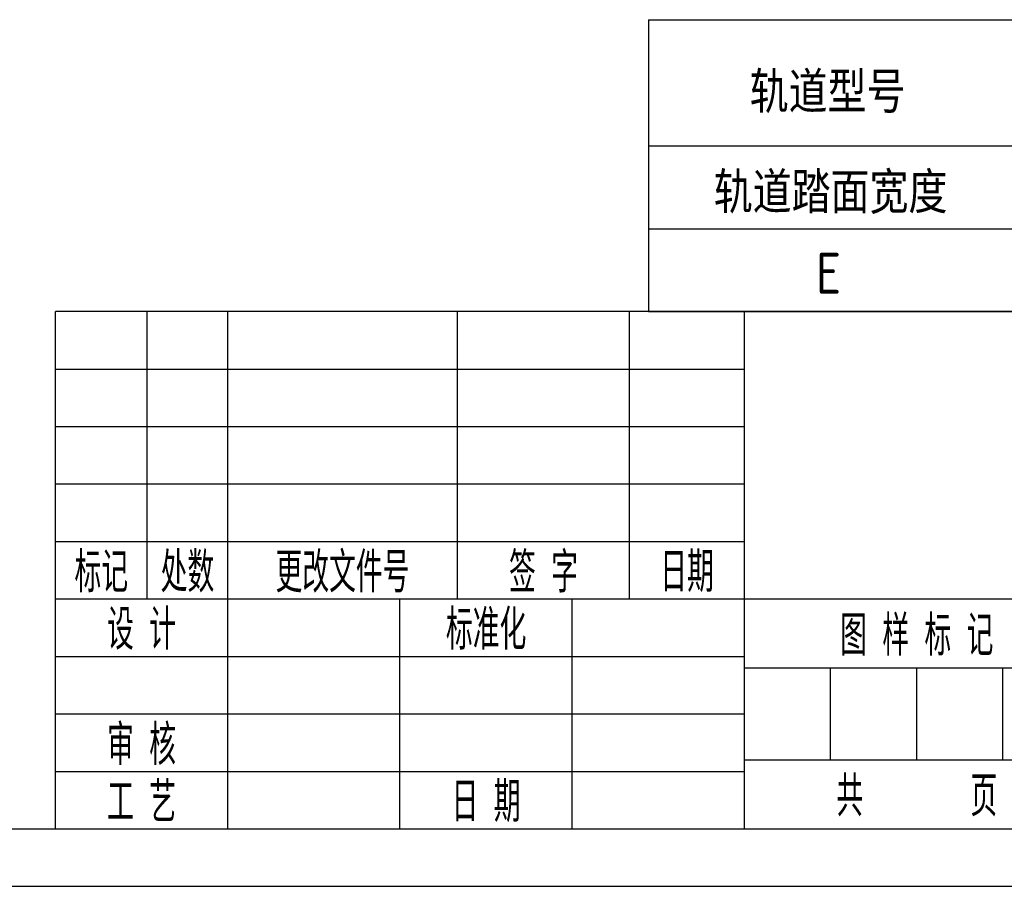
# Model space of a CAD drawing. Header units: millimetres. Extents: x -130 to 1975, y -25 to 1460.
# Tile 2 of 9: x 1034 to 1463, y -25 to 352. Entities that reach past the tile are written whole.
import ezdxf
from ezdxf.enums import TextEntityAlignment as Align

# ---------------------------------------------------------------- set-up
doc = ezdxf.new("R2010")
doc.units = ezdxf.units.MM
doc.header["$LTSCALE"] = 50
for name, color, linetype in [('1轮廓实线层', 7, 'Continuous'), ('2细线层', 4, 'Continuous'), ('6文字层', 3, 'Continuous'), ('图框层', 7, 'Continuous'), ('文字层', 3, 'Continuous')]:
    doc.layers.add(name, color=color, linetype=linetype)
doc.styles.add('PC_TEXTSTYLE', font='isocp.shx', dxfattribs={"width": 0.8, "bigfont": 'hzfs.shx'})

# ---------------------------------------------------------------- blocks, each defined once
blk = doc.blocks.new('PC_TITLE_BLOCK')
at = {"layer": '1轮廓实线层'}
for p, q in [((0, 45), (-180, 45)), ((-180, 0), (-180, 45)), ((-172, 20), (-172, 45)), ((-165, 20), (-165, 45)), ((-145, 20), (-145, 45)), ((-130, 20), (-130, 45)), ((-120, 0), (-120, 45)), ((-180, 20), (-60, 20)), ((-165, 0), (-165, 20)), ((-150, 0), (-150, 20)), ((-135, 0), (-135, 20)), ((-180, 0), (0, 0))]:
    blk.add_line(p, q, dxfattribs=at)
at = {"layer": '1轮廓实线层', "color": 7}
blk.add_line((-180, 25), (-120, 25), dxfattribs=at)
at = {"layer": '2细线层'}
for p, q in [((-180, 40), (-120, 40)), ((-180, 35), (-120, 35)), ((-180, 30), (-120, 30)), ((-180, 15), (-120, 15)), ((-120, 14), (-60, 14)), ((-112.5, 6), (-112.5, 14)), ((-105, 6), (-105, 14)), ((-97.5, 6), (-97.5, 14)), ((-180, 10), (-120, 10)), ((-120, 6), (-60, 6)), ((-180, 5), (-120, 5))]:
    blk.add_line(p, q, dxfattribs=at)
at = {"layer": '6文字层', "style": 'PC_TEXTSTYLE', "width": 0.667}
for s, p in [('标记', (-176, 22.5)), ('处数', (-168.5, 22.5)), (' 更改文件号 ', (-155, 22.5)), (' 签 字 ', (-137.5, 22.5)), (' 日期 ', (-125, 22.5)), (' 设 计 ', (-172.5, 17.505)), (' 标准化 ', (-142.5, 17.505)), (' 图 样 标 记 ', (-105, 17)), (' 审 核 ', (-172.5, 7.5)), (' 工 艺 ', (-172.5, 2.5)), (' 日 期 ', (-142.5, 2.5)), ('共       页', (-105, 3))]:
    blk.add_text(s, height=3.5, dxfattribs=at).set_placement(p, align=Align.MIDDLE)
at = {"layer": '6文字层', "style": 'PC_TEXTSTYLE', "flags": 8}
for tag, height, width, p, p2 in [('产品名称或材料标记', 7, 0.600652, (-113.463, 28.635), (-66.422, 28.635)), ('图样名称', 5, 2.004495, (-54.785, 19.978), (-5.268, 19.978)), ('标准化', 3.5, 1.023147, (-133.835, 15.372), (-120.752, 15.372)), ('重量', 3.5, 1.408247, (-88.457, 7.542), (-76.549, 7.542)), ('比例', 3.5, 1.385287, (-73.354, 7.542), (-61.929, 7.542)), ('图样代号', 5, 2.006536, (-54.785, 5.63), (-5.516, 5.63)), ('审核', 3.5, 1.579393, (-163.989, 5.367), (-150.634, 5.367)), ('工艺', 3.5, 1.621807, (-164.21, 0.371), (-150.891, 0.371)), ('日期', 3.5, 1.560088, (-133.835, 0.371), (-120.752, 0.371)), ('共几页', 3.5, 0.557144, (-108.073, 0.625), (-101.045, 0.625))]:
    blk.add_attdef(tag, text='', height=height, dxfattribs=dict(at, width=width)).set_placement(p, p2, align=Align.FIT)
at = {"layer": '6文字层', "style": 'PC_TEXTSTYLE', "width": 9.905045, "flags": 8}
blk.add_attdef('设计', text='', height=3.5, rotation=358.46442, dxfattribs=at).set_placement((-164.229, 15.372), (-150.367, 15), align=Align.FIT)
at = {"layer": '6文字层', "color": 3, "style": 'PC_TEXTSTYLE', "width": 0.56476, "flags": 8}
blk.add_attdef('第几页', text='', height=3.5, dxfattribs=at).set_placement((-78.287, 0.753), (-71.163, 0.753), align=Align.FIT)
at = {"layer": '6文字层', "ltscale": 10, "style": 'PC_TEXTSTYLE', "flags": 1}
blk.add_attdef('图纸张数', (-58.679, -0.492), '', height=2.5, dxfattribs=at)

msp = doc.modelspace()

# ---------------------------------------------------------------- linework, layer by layer
for q in [(1950, 351.96), (1308.2, 225)]:
    msp.add_line((1308.2, 351.96), q)
at = {"layer": '1轮廓实线层'}
msp.add_line((1308.2, 225), (1950, 225), dxfattribs=at)
at = {"layer": '2细线层'}
msp.add_line((-125, -25), (1975, -25), dxfattribs=at)
at = {"layer": '图框层'}
msp.add_line((0, 0), (1950, 0), dxfattribs=at)
at = {"layer": '文字层'}
for p, q in [((1308.2, 297.12), (1950, 297.12)), ((1308.2, 261.06), (1950, 261.06))]:
    msp.add_line(p, q, dxfattribs=at)

# ---------------------------------------------------------------- block references
at = {"layer": '图框层', "xscale": 5, "yscale": 5, "zscale": 5}
msp.add_blockref('PC_TITLE_BLOCK', (1950, 0), dxfattribs=at)

# ---------------------------------------------------------------- texts
at = {"layer": '文字层', "style": 'PC_TEXTSTYLE', "width": 0.95}
for s, p in [('轨道型号', (1386.15, 311.38)), ('轨道踏面宽度', (1387.46, 267.73)), ('E', (1386.59, 232.7))]:
    msp.add_text(s, height=17.85, dxfattribs=at).set_placement(p, align=Align.CENTER)

doc.saveas('drawing.dxf')
